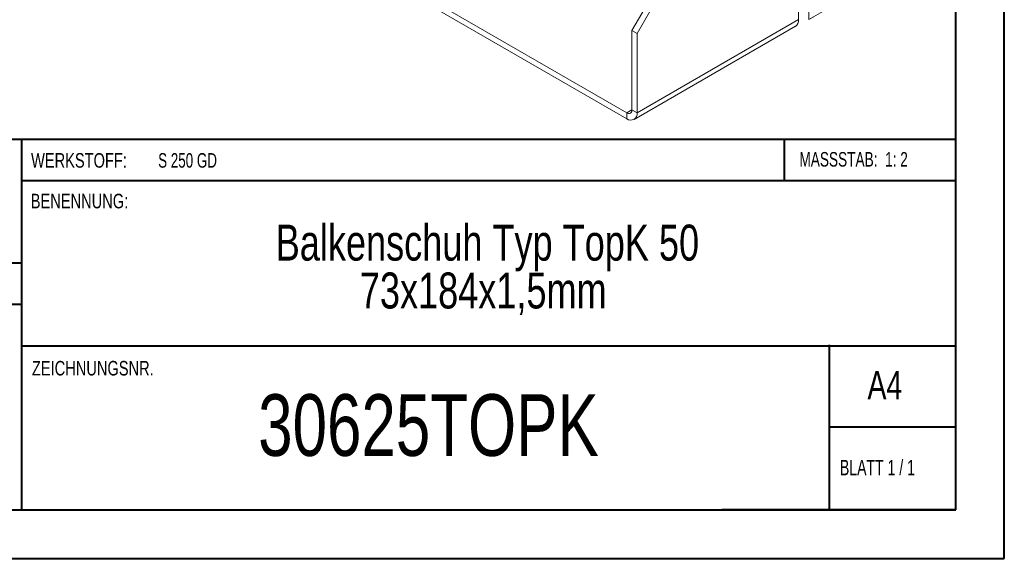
# Model space of a CAD drawing. Header units: millimetres. Extents: x 0 to 210, y 0 to 297.
# Tile 2 of 6: x 109 to 210, y 0 to 56. Entities that reach past the tile are written whole.
import ezdxf

# ---------------------------------------------------------------- set-up
doc = ezdxf.new("R2010")
doc.units = ezdxf.units.MM
doc.styles.add('SLDTEXTSTYLE0', font='TXT', dxfattribs={"width": 0.75})
doc.styles.add('SLDTEXTSTYLE1', font='TXT', dxfattribs={"width": 0.681818})
doc.styles.add('SLDTEXTSTYLE2', font='TXT', dxfattribs={"width": 0.7})
doc.styles.add('SLDTEXTSTYLE3', font='TXT', dxfattribs={"width": 0.6875})

# ---------------------------------------------------------------- blocks, each defined once
blk = doc.blocks.new('SW_NOTE_1')
at = {"color": 0, "linetype": 'Continuous', "lineweight": 0, "char_height": 3.7042, "attachment_point": 2, "style": 'SLDTEXTSTYLE0'}
for s, insert in [('Balkenschuh Typ TopK 50', (29.46, 4.77)), ('73x184x1,5mm', (29.03, -0.16))]:
    blk.add_mtext(s, dxfattribs=dict(at, insert=insert))

msp = doc.modelspace()

# ---------------------------------------------------------------- linework, layer by layer
at = {"color": 7, "linetype": 'Continuous', "lineweight": 40}
for p, q in [((210.08, 0.21), (210.08, 297.21)), ((205.08, 5.21), (205.08, 292.21)), ((205.08, 43.37), (10.11, 43.37)), ((108.91, 43.37), (108.91, 5.12)), ((187.47, 39.12), (187.47, 43.37)), ((205.08, 39.12), (108.91, 39.12)), ((108.91, 30.62), (10.11, 30.62)), ((108.91, 26.37), (10.11, 26.37)), ((108.91, 22.12), (205.08, 22.12)), ((192.08, 5.21), (192.08, 22.21)), ((205.08, 13.71), (192.08, 13.71)), ((10.08, 5.21), (205.08, 5.21)), ((205.08, 5.21), (180.99, 5.21)), ((0.08, 0.21), (210.08, 0.21))]:
    msp.add_line(p, q, dxfattribs=at)
at = {"color": 7, "linetype": 'Continuous', "lineweight": 15}
for p, q in [((188.9, 81.22), (188.9, 55.71)), ((189.96, 55.71), (189.96, 81.22)), ((189.96, 55.71), (201.77, 62.53)), ((171.75, 54.58), (175.64, 61.32)), ((172.28, 54.28), (176.17, 61.01)), ((171.22, 46.11), (146.47, 60.4)), ((171.22, 45.5), (146.47, 59.79)), ((189.96, 55.71), (190.49, 56.01)), ((171.97, 45.43), (188.59, 55.02)), ((172.28, 46.11), (188.9, 55.71)), ((188.9, 55.71), (188.9, 55.71)), ((171.75, 54.58), (172.28, 54.28)), ((171.75, 46.42), (171.75, 54.58)), ((172.28, 46.11), (172.28, 54.28)), ((171.75, 46.42), (171.22, 46.11)), ((171.22, 46.11), (171.22, 45.5)), ((171.75, 46.42), (172.28, 46.11))]:
    msp.add_line(p, q, dxfattribs=at)
for centre, radius, start, end in [((188.16, 55.62), 0.739, 305.0133, 6.2988), ((171.43, 46.37), 0.328, 230.7967, 9.214), ((171.64, 46.01), 0.655, 230.7967, 9.214)]:
    msp.add_arc(centre, radius, start, end, dxfattribs=at)

# ---------------------------------------------------------------- block references
at = {"color": 7, "linetype": 'Continuous', "lineweight": 0}
msp.add_blockref('SW_NOTE_1', (127.42, 29.82), dxfattribs=at)

# ---------------------------------------------------------------- texts
for s, insert, char_height, attachment_point, style in [('WERKSTOFF:', (109.91, 41.96), 1.5, 1, 'SLDTEXTSTYLE0'), ('S 250 GD', (122.99, 41.96), 1.5, 1, 'SLDTEXTSTYLE3'), ('MASSSTAB:  1: 2', (188.99, 42.07), 1.5, 1, 'SLDTEXTSTYLE2'), ('BENENNUNG:', (109.88, 37.77), 1.5, 1, 'SLDTEXTSTYLE0'), ('ZEICHNUNGSNR.', (110, 20.55), 1.5, 1, 'SLDTEXTSTYLE0'), ('A4', (196, 19.52), 2.91, 1, 'SLDTEXTSTYLE0'), ('30625TOPK', (150.81, 17.12), 6.35, 2, 'SLDTEXTSTYLE0'), ('BLATT 1 / 1', (193.16, 10.36), 1.5875, 1, 'SLDTEXTSTYLE1')]:
    msp.add_mtext(s, dxfattribs=dict(at, insert=insert, char_height=char_height, attachment_point=attachment_point, style=style))

doc.saveas('drawing.dxf')
